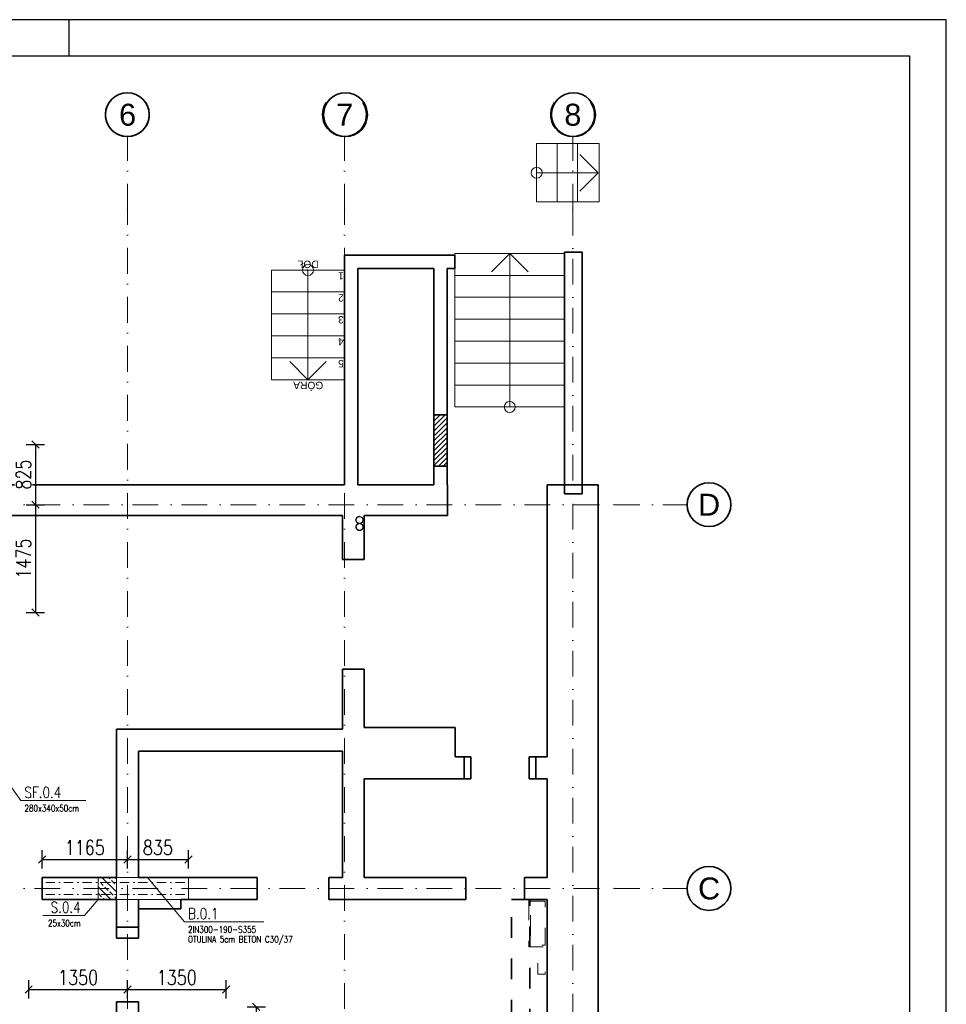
# Model space of a CAD drawing. Header units: millimetres. Extents: x -62590 to 46238, y 147773 to 522018.
# Tile 93 of 93: x 33565 to 46238, y 508548 to 522018. Entities that reach past the tile are written whole.
import ezdxf
from ezdxf.enums import TextEntityAlignment as Align

# ---------------------------------------------------------------- set-up
doc = ezdxf.new("R2010")
doc.units = ezdxf.units.MM
for name, pattern in [('DASHDOT', [25.4, 12.7, -6.35, 0, -6.35]), ('Kropki i Kreski', [6.702778, 3.527778, -1.763889, 0, -1.411111]), ('Przerywana', [5.644444, 2.822222, -2.822222])]:
    doc.linetypes.add(name, pattern=pattern)
for name, color, linetype in [('!PB_Ramka', 7, 'Continuous'), ('!PB_Wyburzenia', 251, 'Do wyburzenia'), ('e-cad_cienkie', 1, 'Continuous'), ('e-cad_kontur', 2, 'Continuous'), ('e-cad_opisy', 7, 'Continuous'), ('e-cad_wymiary', 1, 'Continuous'), ('e-cad_wypelnienia', 254, 'Continuous'), ('Konstrukcja - Belki', 252, 'Continuous'), ('Konstrukcja - Siatka mod', 9, 'Continuous'), ('Konstrukcja - Ściany nośne wew..P', 7, 'Continuous'), ('Konstrukcja - Ściany zewnętrzne', 7, 'Continuous'), ('PIONY INST', 252, 'Continuous')]:
    doc.layers.add(name, color=color, linetype=linetype)
doc.layers.add('KONSTRUKCJA', color=3, linetype='Continuous', lineweight=0)
doc.styles.add('e-cad_1', font='simplex.shx', dxfattribs={"width": 0.8})
doc.styles.get("Standard").update_dxf_attribs({"font": 'arial.ttf'})
doc.styles.add('STYL_AUTOMATYCZNY_1', font='arialbd.ttf')
doc.linetypes.add('Do wyburzenia', pattern='A,1.7,["/",Standard,S=1,R=10,X=-0.195,Y=-0.57],-0.5,["",Standard,S=1,R=10,X=-0.195,Y=-0.57],1.7', length=3.9)
doc.dimstyles.new('e-cad_1_100_[mm]', dxfattribs={"dimscale": 100, "dimtxt": 2, "dimasz": 1, "dimexe": 1.25, "dimexo": 0.625, "dimtad": 1, "dimdec": 0, "dimrnd": 1, "dimzin": 1, "dimtxsty": 'e-cad_1', "dimblk": 'OBLIQUE', "dimcen": 2.5, "dimclrd": 8, "dimclre": 8, "dimclrt": 1, "dimadec": 0, "dimazin": 0, "dimtfac": 1, "dimtix": 1, "dimtmove": 1, "dimatfit": 3, "dimfxl": 1.25, "dimfxlon": 1, "dimtfill": 1, "dimarcsym": 0})

# ---------------------------------------------------------------- blocks, each defined once
blk = doc.blocks.new('Rysunek_1_1 - ProBuild')
at = {"layer": 'e-cad_wypelnienia', "ltscale": 10}
h = blk.add_hatch(dxfattribs=at)
h.set_pattern_fill('ANSI31', color=256, scale=15, style=0)
h.set_pattern_definition([(45, (-22627.56, -458760.47), (-33.6759605, 33.6759605), [])])
h.paths.add_polyline_path([(25142, 13309), (25322, 13309), (25322, 14009), (25142, 14009)])
at = {"layer": '!PB_Wyburzenia', "lineweight": 18, "ltscale": 30}
for p, q in [((22920, 15990), (23920, 15990)), ((22920, 15690), (22920, 15990)), ((23420, 15990), (23420, 15690)), ((23920, 15990), (23920, 15690)), ((23920, 15690), (22920, 15690)), ((22920, 15690), (23920, 15690)), ((22920, 15390), (22920, 15690)), ((23420, 15690), (23420, 14790)), ((23920, 15690), (23920, 15390)), ((23920, 15390), (22920, 15390)), ((22920, 15390), (23920, 15390)), ((22920, 15090), (22920, 15390)), ((23920, 15390), (23920, 15090)), ((23920, 15090), (22920, 15090)), ((22920, 15090), (23920, 15090)), ((22920, 14790), (22920, 15090)), ((23920, 15090), (23920, 14790)), ((23920, 14790), (22920, 14790)), ((22920, 14790), (23920, 14790)), ((22920, 14490), (22920, 14790)), ((23170, 14740), (23420, 14490)), ((23420, 14790), (23420, 14490)), ((23420, 14490), (23670, 14740)), ((23920, 14790), (23920, 14490)), ((23920, 14490), (22920, 14490))]:
    blk.add_line(p, q, dxfattribs=at)
at = {"layer": '!PB_Wyburzenia', "lineweight": 35, "ltscale": 40, "flags": 128}
for points in [[(25646, 9330), (25558, 9330)], [(25646, 9330), (25646, 9030)], [(26538, 9330), (26446, 9330)], [(26446, 9030), (26446, 9330)], [(25558, 9030), (25646, 9030)], [(26446, 9030), (26538, 9030)], [(20800, 7000), (20800, 6850)], [(21100, 6850), (21100, 7000)], [(21100, 6850), (20800, 6850)], [(20800, 5980), (20800, 5800)], [(20800, 5980), (21100, 5980)], [(21100, 5800), (21100, 5980)]]:
    blk.add_lwpolyline(points, dxfattribs=at)
at = {"layer": '!PB_Wyburzenia', "lineweight": 18, "ltscale": 30}
for start, end in [(0, 180), (180, 0)]:
    blk.add_arc((23420, 15990), 75, start, end, dxfattribs=at)
at = {"color": 252, "linetype": 'Continuous', "lineweight": 13, "ltscale": 100}
for p, q in [((26547, 16921), (26547, 17721)), ((26547, 17721), (26827, 17721)), ((26827, 17721), (26827, 16921)), ((26827, 16921), (26827, 17721)), ((26827, 17721), (27107, 17721)), ((27107, 17721), (27107, 16921)), ((27107, 16921), (27107, 17721)), ((27107, 17721), (27387, 17721)), ((27387, 17721), (27402, 17721)), ((27402, 17721), (27402, 16921)), ((27387, 17321), (27137, 17571)), ((26547, 17321), (26827, 17321)), ((26827, 17321), (27107, 17321)), ((27107, 17321), (27387, 17321)), ((27137, 17071), (27387, 17321)), ((26827, 16921), (26547, 16921)), ((27107, 16921), (26827, 16921)), ((27387, 16921), (27107, 16921)), ((27402, 16921), (27387, 16921))]:
    blk.add_line(p, q, dxfattribs=at)
at = {"color": 252, "linetype": 'Continuous', "lineweight": 18, "ltscale": 100}
for p, q in [((26930, 16217), (25430, 16217)), ((25430, 16217), (25430, 15917)), ((25930, 15967), (26180, 16217)), ((26180, 15917), (26180, 16217)), ((26180, 16217), (26430, 15967)), ((26930, 15917), (26930, 16217)), ((26930, 15917), (25430, 15917)), ((25430, 15917), (25430, 15617)), ((25430, 15917), (26930, 15917)), ((26180, 14417), (26180, 15917)), ((26930, 15617), (26930, 15917)), ((26930, 15617), (25430, 15617)), ((25430, 15617), (25430, 15317)), ((25430, 15617), (26930, 15617)), ((26930, 15317), (26930, 15617)), ((26930, 15317), (25430, 15317)), ((25430, 15317), (25430, 15017)), ((25430, 15317), (26930, 15317)), ((26930, 15017), (26930, 15317)), ((26930, 15017), (25430, 15017)), ((25430, 15017), (25430, 14717)), ((25430, 15017), (26930, 15017)), ((26930, 14717), (26930, 15017)), ((26930, 14717), (25430, 14717)), ((25430, 14717), (25430, 14417)), ((25430, 14717), (26930, 14717)), ((26930, 14417), (26930, 14717)), ((26930, 14417), (25430, 14417)), ((25430, 14417), (25430, 14117)), ((25430, 14417), (26930, 14417)), ((26180, 14117), (26180, 14417)), ((26930, 14117), (26930, 14417)), ((25430, 14117), (26930, 14117))]:
    blk.add_line(p, q, dxfattribs=at)
at = {"color": 7, "linetype": 'Continuous', "lineweight": 35, "ltscale": 100, "flags": 128}
blk.add_lwpolyline([(22726, 7680), (22726, 7380)], dxfattribs=at)
at = {"color": 252, "linetype": 'Continuous', "lineweight": 13, "ltscale": 100}
for start, end in [(90, 270), (270, 90)]:
    blk.add_arc((26547, 17321), 75, start, end, dxfattribs=at)
at = {"color": 252, "linetype": 'Continuous', "lineweight": 18, "ltscale": 100}
for start, end in [(0, 180), (180, 0)]:
    blk.add_arc((26180, 14117), 75, start, end, dxfattribs=at)
at = {"layer": 'e-cad_kontur', "linetype": 'Continuous', "lineweight": 35, "ltscale": 100, "flags": 128}
for points in [[(25142, 14009), (25142, 13309)], [(25322, 13309), (25322, 14009)]]:
    blk.add_lwpolyline(points, dxfattribs=at)
at = {"layer": 'e-cad_kontur', "ltscale": 10}
blk.add_lwpolyline([(25142, 13309), (25322, 13309), (25322, 14009), (25142, 14009)], close=True, dxfattribs=at)
at = {"layer": 'Konstrukcja - Belki', "linetype": 'Przerywana', "lineweight": 35, "ltscale": 100}
for p, q in [((26205, 644), (26205, 7380)), ((26455, 7380), (26205, 7380)), ((26455, 519), (26455, 7380))]:
    blk.add_line(p, q, dxfattribs=at)
at = {"layer": 'Konstrukcja - Siatka mod', "linetype": 'Kropki i Kreski', "lineweight": 13, "ltscale": 100}
for p, q in [((20950, 16815), (20950, 17815)), ((23920, 16815), (23920, 17815)), ((27040, 16815), (27040, 17815)), ((20950, -150), (20950, 16815)), ((23920, -150), (23920, 16815)), ((27040, 16815), (27040, -150)), ((-3115, 12780), (27604, 12780)), ((27604, 12780), (28604, 12780)), ((-3115, 7530), (27604, 7530)), ((27604, 7530), (28604, 7530))]:
    blk.add_line(p, q, dxfattribs=at)
at = {"layer": 'Konstrukcja - Siatka mod', "linetype": 'Continuous', "lineweight": 35, "ltscale": 100}
for centre in [(20950, 18115), (23933, 18115), (27051, 18115), (28904, 12780), (28904, 7530)]:
    blk.add_circle(centre, 300, dxfattribs=at)
for centre in [(20950, 18115), (23920, 18115), (27040, 18115)]:
    blk.add_arc(centre, 300, 146.5921, 33.4079, dxfattribs=at)
at = {"layer": 'Konstrukcja - Siatka mod', "color": 7, "linetype": 'Kropki i Kreski', "lineweight": 13, "ltscale": 100}
for p in [(20950, 16815), (20950, 16815), (23920, 16815), (23920, 16815), (27040, 16815), (27040, 16815), (27604, 12780), (27604, 12780), (27604, 7530), (27604, 7530)]:
    blk.add_point(p, dxfattribs=at)
at = {"layer": 'Konstrukcja - Ściany nośne wew..P', "color": 252, "linetype": 'Continuous', "lineweight": 35, "ltscale": 100}
for p, q in [((23890, 12031), (24190, 12031)), ((23890, 10531), (24190, 10531)), ((25558, 9330), (25558, 9215)), ((26538, 9330), (26538, 9215)), ((25558, 9215), (25558, 9030)), ((26538, 9215), (26538, 9030)), ((19785, 7680), (19785, 7380)), ((25581, 7380), (25581, 7680)), ((26381, 7380), (26381, 7680)), ((20800, 7000), (21100, 7000))]:
    blk.add_line(p, q, dxfattribs=at)
at = {"layer": 'Konstrukcja - Ściany nośne wew..P', "color": 252, "linetype": 'Continuous', "lineweight": 35, "ltscale": 100, "flags": 128}
for points in [[(23890, 12630), (23890, 12031)], [(24190, 12031), (24190, 12630)], [(23890, 10531), (23890, 9710)], [(24190, 9730), (24190, 10531)], [(20800, 9710), (20800, 9410)], [(23890, 9710), (20800, 9710)], [(25435, 9730), (24190, 9730)], [(25435, 9330), (25435, 9730)], [(20800, 9410), (20800, 7680)], [(21100, 9410), (23890, 9410)], [(21100, 7680), (21100, 9410)], [(23890, 9410), (23890, 7680)], [(25558, 9330), (25435, 9330)], [(26690, 9330), (26538, 9330)], [(24190, 7680), (24190, 9030)], [(24190, 9030), (25435, 9030)], [(25435, 9030), (25558, 9030)], [(26538, 9030), (26690, 9030)], [(20800, 7680), (19785, 7680)], [(21680, 7680), (21100, 7680)], [(22726, 7680), (21680, 7680)], [(22726, 7680), (22726, 7380)], [(23890, 7680), (23706, 7680)], [(23706, 7380), (23706, 7680)], [(23706, 7380), (23706, 7680)], [(25581, 7680), (24190, 7680)], [(26690, 7680), (26381, 7680)], [(19785, 7380), (20800, 7380)], [(20800, 7380), (20800, 7000)], [(20800, 7380), (20800, 7240)], [(21100, 7000), (21100, 7380)], [(21100, 7240), (21100, 7380)], [(21100, 7380), (21100, 7250)], [(21680, 7380), (22726, 7380)], [(21680, 7250), (21680, 7380)], [(23706, 7380), (25581, 7380)], [(26381, 7380), (26690, 7380)], [(21100, 7250), (21680, 7250)]]:
    blk.add_lwpolyline(points, dxfattribs=at)
at = {"layer": 'Konstrukcja - Ściany zewnętrzne', "color": 252, "linetype": 'Continuous', "lineweight": 35, "ltscale": 100}
for p, q in [((25430, 16193), (25430, 16043)), ((26930, 16193), (26930, 16043)), ((25430, 16043), (25430, 16013)), ((26930, 16043), (26930, 16013)), ((25142, 14009), (25322, 14009)), ((25142, 13309), (25322, 13309))]:
    blk.add_line(p, q, dxfattribs=at)
at = {"layer": 'Konstrukcja - Ściany zewnętrzne', "color": 252, "linetype": 'Continuous', "lineweight": 35, "ltscale": 100, "flags": 128}
for points in [[(23920, 16193), (23920, 16013)], [(25430, 16193), (23920, 16193)], [(27170, 16233), (26930, 16233)], [(26930, 16233), (26930, 16193)], [(27170, 12930), (27170, 16233)], [(23920, 16013), (23920, 13050)], [(24100, 16013), (25142, 16013)], [(24100, 13050), (24100, 16013)], [(25142, 16013), (25142, 14009)], [(25322, 16013), (25430, 16013)], [(25322, 14009), (25322, 16013)], [(26930, 16013), (26930, 12930)], [(25142, 13309), (25142, 13050)], [(25322, 13050), (25322, 13309)], [(23920, 13050), (18050, 13050)], [(25142, 13050), (24100, 13050)], [(25330, 13050), (25322, 13050)], [(25330, 13050), (25330, 12630)], [(25330, 13050), (25330, 12630)], [(27390, 13050), (26690, 13050)], [(26690, 12630), (26690, 13050)], [(26690, 12630), (26690, 13050)], [(27390, -270), (27390, 13050)], [(26930, 12930), (27170, 12930)], [(18050, 12630), (23890, 12630)], [(24190, 12630), (25330, 12630)], [(26690, 12630), (26690, 9330)], [(26690, 9030), (26690, 7680)], [(26690, 7380), (26690, 150)]]:
    blk.add_lwpolyline(points, dxfattribs=at)
at = {"layer": 'PIONY INST', "linetype": 'Przerywana', "lineweight": 20, "ltscale": 100, "flags": 128}
for points in [[(24125, 12621, 0.414214), (24075, 12571, 0.414214), (24125, 12521, 0.414214), (24175, 12571, 0.414214)], [(24125, 12616, -1), (24125, 12526, -1)], [(24125, 12526, 0.414214), (24075, 12476, 0.414214), (24125, 12426, 0.414214), (24175, 12476, 0.414214)], [(24125, 12521, -1), (24125, 12431, -1)]]:
    blk.add_lwpolyline(points, format="xyb", close=True, dxfattribs=at)
for points in [[(26440, 7380), (26440, 6730), (26690, 6730), (26690, 7380)], [(26465, 7355), (26665, 7355), (26665, 6755), (26465, 6755)], [(26565, 6509), (26565, 6359), (26665, 6359), (26665, 6509)]]:
    blk.add_lwpolyline(points, close=True, dxfattribs=at)
at = {"layer": '!PB_Wyburzenia', "lineweight": 15, "ltscale": 30, "char_height": 100, "attachment_point": 6, "rotation": 180, "style": 'STYL_AUTOMATYCZNY_1'}
for s, insert in [('\\A1;{\\pqr;\\fArial|b0|i0|c238|p0;\\W1.000000;DÓŁ}', (23279, 16069)), ('\\A1;{\\pqr;\\fArial|b0|i0|c238|p0;\\W1.000000;1}', (23832, 15909)), ('\\A1;{\\pqr;\\fArial|b0|i0|c238|p0;\\W1.000000;2}', (23832, 15609)), ('\\A1;{\\pqr;\\fArial|b0|i0|c238|p0;\\W1.000000;3}', (23832, 15310)), ('\\A1;{\\pqr;\\fArial|b0|i0|c238|p0;\\W1.000000;4}', (23832, 15009)), ('\\A1;{\\pqr;\\fArial|b0|i0|c238|p0;\\W1.000000;5}', (23832, 14710)), ('\\A1;{\\pqr;\\fArial|b0|i0|c238|p0;\\W1.000000;GÓRA}', (23218, 14412))]:
    blk.add_mtext(s, dxfattribs=dict(at, insert=insert))
at = {"layer": 'Konstrukcja - Siatka mod', "color": 7, "linetype": 'Continuous', "lineweight": 13, "char_height": 300, "attachment_point": 1, "style": 'e-cad_1'}
for s, insert in [('\\A1;{\\pql;\\pt0;\\fArial|b0|i0|c238|p0;\\W1.000000;6}', (20836, 18265)), ('\\A1;{\\pql;\\pt0;\\fArial|b0|i0|c238|p0;\\W1.000000;7}', (23806, 18265)), ('\\A1;{\\pql;\\pt0;\\fArial|b0|i0|c238|p0;\\W1.000000;8}', (26926, 18265)), ('\\A1;{\\pql;\\pt0;\\fArial|b0|i0|c238|p0;\\W1.000000;D}', (28755, 12930)), ('\\A1;{\\pql;\\pt0;\\fArial|b0|i0|c238|p0;\\W1.000000;C}', (28755, 7680))]:
    blk.add_mtext(s, dxfattribs=dict(at, insert=insert))
blk = doc.blocks.new('Opis - Stopy fundamentowe')
at = {"layer": 'e-cad_opisy', "color": 0, "ltscale": 0.04, "style": 'e-cad_1', "width": 0.8}
for tag, p, height, flags in [('SF - NAZWA', (0.5, 0.5), 3, 8), ('SF - PRZEKRÓJ', (0.5, -3), 2, 4)]:
    blk.add_attdef(tag, p, '', height=height, dxfattribs=dict(at, flags=flags))
blk = doc.blocks.new('*U4')
at = {"layer": 'e-cad_opisy', "color": 8, "ltscale": 0.4}
for points in [[(0, 0), (450, 0), (450, 297), (25, 297), (25, 297), (0, 297), (0, 0)], [(330, 297), (330, 292)]]:
    blk.add_lwpolyline(points, dxfattribs=at)
at = {"layer": 'e-cad_opisy', "color": 3, "ltscale": 0.4}
blk.add_lwpolyline([(30, 5), (445, 5), (445, 292), (30, 292), (30, 5)], dxfattribs=at)
blk = doc.blocks.new('_Oblique')
at = {"color": 0, "linetype": 'ByBlock', "lineweight": -2}
blk.add_line((-0.5, -0.5), (0.5, 0.5), dxfattribs=at)
blk = doc.blocks.new('*D419')
at = {"layer": 'Defpoints', "color": 0, "ltscale": 40}
for p in [(33338, 516208), (33491, 515383), (33781, 515383)]:
    blk.add_point(p, dxfattribs=at)
at = {"layer": 'e-cad_wymiary', "color": 8, "linetype": 'ByBlock', "lineweight": -2, "ltscale": 40}
for p, q in [((33656, 516208), (33906, 516208)), ((33781, 516208), (33781, 515383)), ((33656, 515383), (33906, 515383))]:
    blk.add_line(p, q, dxfattribs=at)
at = {"layer": 'e-cad_wymiary', "color": 8, "lineweight": -2, "ltscale": 40, "xscale": 100, "yscale": 100, "zscale": 100}
for p, rotation in [((33781, 516208), 90), ((33781, 515383), 270)]:
    blk.add_blockref('_Oblique', p, dxfattribs=dict(at, rotation=rotation))
at = {"layer": 'e-cad_wymiary', "color": 1, "ltscale": 40, "insert": (33618, 515795), "char_height": 200, "attachment_point": 5, "rotation": 90, "style": 'e-cad_1', "bg_fill": 3, "box_fill_scale": 1.1, "bg_fill_color": 257, "bg_fill_transparency": 0}
blk.add_mtext('825', dxfattribs=at)
blk = doc.blocks.new('*D420')
at = {"layer": 'Defpoints', "color": 0, "ltscale": 40}
for p in [(33491, 515383), (33338, 513908), (33781, 513908)]:
    blk.add_point(p, dxfattribs=at)
at = {"layer": 'e-cad_wymiary', "color": 8, "linetype": 'ByBlock', "lineweight": -2, "ltscale": 40}
for p, q in [((33656, 515383), (33906, 515383)), ((33781, 515383), (33781, 513908)), ((33656, 513908), (33906, 513908))]:
    blk.add_line(p, q, dxfattribs=at)
at = {"layer": 'e-cad_wymiary', "color": 8, "lineweight": -2, "ltscale": 40, "xscale": 100, "yscale": 100, "zscale": 100}
for p, rotation in [((33781, 515383), 90), ((33781, 513908), 270)]:
    blk.add_blockref('_Oblique', p, dxfattribs=dict(at, rotation=rotation))
at = {"layer": 'e-cad_wymiary', "color": 1, "ltscale": 40, "insert": (33618, 514645), "char_height": 200, "attachment_point": 5, "rotation": 90, "style": 'e-cad_1', "bg_fill": 3, "box_fill_scale": 1.1, "bg_fill_color": 257, "bg_fill_transparency": 0}
blk.add_mtext('1475', dxfattribs=at)
blk = doc.blocks.new('*D427')
at = {"layer": 'Defpoints', "color": 0, "ltscale": 40}
for p in [(35038, 510530), (33873, 510283), (35038, 510283)]:
    blk.add_point(p, dxfattribs=at)
at = {"layer": 'e-cad_wymiary', "color": 8, "linetype": 'ByBlock', "lineweight": -2, "ltscale": 40}
for p, q in [((33873, 510405), (33873, 510655)), ((35038, 510405), (35038, 510655)), ((33873, 510530), (35038, 510530))]:
    blk.add_line(p, q, dxfattribs=at)
at = {"layer": 'e-cad_wymiary', "color": 8, "lineweight": -2, "ltscale": 40, "xscale": 100, "yscale": 100, "zscale": 100, "rotation": 180}
blk.add_blockref('_Oblique', (33873, 510530), dxfattribs=at)
at = {"layer": 'e-cad_wymiary', "color": 8, "lineweight": -2, "ltscale": 40, "xscale": 100, "yscale": 100, "zscale": 100}
blk.add_blockref('_Oblique', (35038, 510530), dxfattribs=at)
at = {"layer": 'e-cad_wymiary', "color": 1, "ltscale": 40, "insert": (34455, 510692), "char_height": 200, "attachment_point": 5, "style": 'e-cad_1', "bg_fill": 3, "box_fill_scale": 1.1, "bg_fill_color": 257, "bg_fill_transparency": 0}
blk.add_mtext('1165', dxfattribs=at)
blk = doc.blocks.new('*D428')
at = {"layer": 'Defpoints', "color": 0, "ltscale": 40}
for p in [(35873, 510530), (35038, 510283), (35873, 510283)]:
    blk.add_point(p, dxfattribs=at)
at = {"layer": 'e-cad_wymiary', "color": 8, "linetype": 'ByBlock', "lineweight": -2, "ltscale": 40}
for p, q in [((35038, 510405), (35038, 510655)), ((35873, 510405), (35873, 510655)), ((35038, 510530), (35873, 510530))]:
    blk.add_line(p, q, dxfattribs=at)
at = {"layer": 'e-cad_wymiary', "color": 8, "lineweight": -2, "ltscale": 40, "xscale": 100, "yscale": 100, "zscale": 100, "rotation": 180}
blk.add_blockref('_Oblique', (35038, 510530), dxfattribs=at)
at = {"layer": 'e-cad_wymiary', "color": 8, "lineweight": -2, "ltscale": 40, "xscale": 100, "yscale": 100, "zscale": 100}
blk.add_blockref('_Oblique', (35873, 510530), dxfattribs=at)
at = {"layer": 'e-cad_wymiary', "color": 1, "ltscale": 40, "insert": (35455, 510692), "char_height": 200, "attachment_point": 5, "style": 'e-cad_1', "bg_fill": 3, "box_fill_scale": 1.1, "bg_fill_color": 257, "bg_fill_transparency": 0}
blk.add_mtext('835', dxfattribs=at)
blk = doc.blocks.new('*D429')
at = {"layer": 'Defpoints', "color": 0, "ltscale": 40}
for p in [(35038, 508752), (33688, 508513), (35038, 508513)]:
    blk.add_point(p, dxfattribs=at)
at = {"layer": 'e-cad_wymiary', "color": 8, "linetype": 'ByBlock', "lineweight": -2, "ltscale": 40}
for p, q in [((33688, 508627), (33688, 508877)), ((33688, 508752), (35038, 508752)), ((35038, 508627), (35038, 508877))]:
    blk.add_line(p, q, dxfattribs=at)
at = {"layer": 'e-cad_wymiary', "color": 8, "lineweight": -2, "ltscale": 40, "xscale": 100, "yscale": 100, "zscale": 100, "rotation": 180}
blk.add_blockref('_Oblique', (33688, 508752), dxfattribs=at)
at = {"layer": 'e-cad_wymiary', "color": 8, "lineweight": -2, "ltscale": 40, "xscale": 100, "yscale": 100, "zscale": 100}
blk.add_blockref('_Oblique', (35038, 508752), dxfattribs=at)
at = {"layer": 'e-cad_wymiary', "color": 1, "ltscale": 40, "insert": (34363, 508915), "char_height": 200, "attachment_point": 5, "style": 'e-cad_1', "bg_fill": 3, "box_fill_scale": 1.1, "bg_fill_color": 257, "bg_fill_transparency": 0}
blk.add_mtext('1350', dxfattribs=at)
blk = doc.blocks.new('*D430')
at = {"layer": 'Defpoints', "color": 0, "ltscale": 40}
for p in [(36388, 508752), (35038, 508513), (36388, 508513)]:
    blk.add_point(p, dxfattribs=at)
at = {"layer": 'e-cad_wymiary', "color": 8, "linetype": 'ByBlock', "lineweight": -2, "ltscale": 40}
for p, q in [((35038, 508627), (35038, 508877)), ((35038, 508752), (36388, 508752)), ((36388, 508627), (36388, 508877))]:
    blk.add_line(p, q, dxfattribs=at)
at = {"layer": 'e-cad_wymiary', "color": 8, "lineweight": -2, "ltscale": 40, "xscale": 100, "yscale": 100, "zscale": 100, "rotation": 180}
blk.add_blockref('_Oblique', (35038, 508752), dxfattribs=at)
at = {"layer": 'e-cad_wymiary', "color": 8, "lineweight": -2, "ltscale": 40, "xscale": 100, "yscale": 100, "zscale": 100}
blk.add_blockref('_Oblique', (36388, 508752), dxfattribs=at)
at = {"layer": 'e-cad_wymiary', "color": 1, "ltscale": 40, "insert": (35713, 508915), "char_height": 200, "attachment_point": 5, "style": 'e-cad_1', "bg_fill": 3, "box_fill_scale": 1.1, "bg_fill_color": 257, "bg_fill_transparency": 0}
blk.add_mtext('1350', dxfattribs=at)
blk = doc.blocks.new('*D431')
at = {"layer": 'Defpoints', "color": 0, "ltscale": 40}
for p in [(36388, 508513), (36388, 507653), (36801, 507653)]:
    blk.add_point(p, dxfattribs=at)
at = {"layer": 'e-cad_wymiary', "color": 8, "linetype": 'ByBlock', "lineweight": -2, "ltscale": 40}
for p, q in [((36676, 508513), (36926, 508513)), ((36801, 508513), (36801, 507653)), ((36676, 507653), (36926, 507653))]:
    blk.add_line(p, q, dxfattribs=at)
at = {"layer": 'e-cad_wymiary', "color": 8, "lineweight": -2, "ltscale": 40, "xscale": 100, "yscale": 100, "zscale": 100}
for p, rotation in [((36801, 508513), 90), ((36801, 507653), 270)]:
    blk.add_blockref('_Oblique', p, dxfattribs=dict(at, rotation=rotation))
at = {"layer": 'e-cad_wymiary', "color": 1, "ltscale": 40, "insert": (36638, 508083), "char_height": 200, "attachment_point": 5, "rotation": 90, "style": 'e-cad_1', "bg_fill": 3, "box_fill_scale": 1.1, "bg_fill_color": 257, "bg_fill_transparency": 0}
blk.add_mtext('860', dxfattribs=at)

msp = doc.modelspace()

# ---------------------------------------------------------------- hatches: boundary and pattern name
at = {"layer": 'e-cad_wypelnienia', "linetype": 'Continuous', "lineweight": 0}
h = msp.add_hatch(dxfattribs=at)
h.set_pattern_fill('ANSI33', color=256, scale=20, angle=90)
h.set_pattern_definition([(135, (0, 32200), (-89.80256, -89.80256), []), (135, (0, 32289.8), (-89.80256, -89.80256), [63.5, -31.75])])
h.paths.add_polyline_path([(34638, 510282.7), (34638, 509982.7), (34888, 509982.7), (34888, 510282.7)])

# ---------------------------------------------------------------- linework, layer by layer
at = {"layer": 'e-cad_cienkie', "lineweight": 18}
for points in [[(34469.4, 511334.5), (33580.6, 511334.5), (33388, 511606.5)], [(36905.6, 509675.9), (35817, 509675.9), (35311.5, 510282.7)], [(33879.8, 509763.2), (34449.7, 509763.2), (34638, 509982.7)]]:
    msp.add_lwpolyline(points, dxfattribs=at)
at = {"layer": 'KONSTRUKCJA', "linetype": 'DASHDOT', "lineweight": 0, "ltscale": 10}
for p, q in [((35822.8, 510213.9), (33922.8, 510213.9)), ((35822.8, 510050.9), (33922.8, 510050.9))]:
    msp.add_line(p, q, dxfattribs=at)
at = {"layer": 'KONSTRUKCJA', "color": 2, "linetype": 'Continuous', "lineweight": 0}
for points in [[(33872.8, 509982.7), (35872.8, 509982.7), (35872.8, 510282.7), (33872.8, 510282.7)], [(34888, 509982.7), (34888, 510282.7), (34638, 510282.7), (34638, 509982.7)]]:
    msp.add_lwpolyline(points, close=True, dxfattribs=at)

# ---------------------------------------------------------------- block references
at = {"layer": '!PB_Ramka', "xscale": 100, "yscale": 100, "zscale": 100}
msp.add_blockref('*U4', (1238, 492317.6), dxfattribs=at)
at = {"layer": 'e-cad_cienkie', "ltscale": 10}
msp.add_blockref('Rysunek_1_1 - ProBuild', (14088, 502602.7), dxfattribs=at)
at = {"layer": 'e-cad_wymiary', "ltscale": 40}
ref = msp.add_blockref('Opis - Stopy fundamentowe', (33580.6, 511334.5), dxfattribs=dict(at, xscale=-50, yscale=50, zscale=50))
ref.add_attrib('SF - NAZWA', 'SF.0.4', (33630.6, 511371.2), dxfattribs={"layer": 'e-cad_opisy', "ltscale": 40, "height": 150, "style": 'e-cad_1', "width": 0.8, "flags": 8})
ref.add_attrib('SF - PRZEKRÓJ', '280x340x50cm', (33630.6, 511184.5), dxfattribs={"layer": 'e-cad_opisy', "ltscale": 40, "height": 90, "style": 'e-cad_1', "width": 0.8, "flags": 4})
ref = msp.add_blockref('Opis - Stopy fundamentowe', (34449.7, 509763.2), dxfattribs=dict(at, xscale=-50, yscale=50, zscale=50, rotation=359.9999999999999))
ref.add_attrib('SF - NAZWA', 'S.0.4', dxfattribs={"layer": 'e-cad_opisy', "ltscale": 40, "height": 150, "style": 'e-cad_1', "width": 0.8, "flags": 8}).set_placement((34399.7, 509799.9), align=Align.RIGHT)
ref.add_attrib('SF - PRZEKRÓJ', '25x30cm', dxfattribs={"layer": 'e-cad_opisy', "ltscale": 40, "height": 90, "style": 'e-cad_1', "width": 0.8, "flags": 4}).set_placement((34399.7, 509613.2), align=Align.RIGHT)
ref = msp.add_blockref('Opis - Stopy fundamentowe', (35817, 509675.9), dxfattribs=dict(at, xscale=-50, yscale=50, zscale=50))
ref.add_attrib('SF - NAZWA', 'B.0.1', (35867, 509712.6), dxfattribs={"layer": 'e-cad_opisy', "ltscale": 40, "height": 150, "style": 'e-cad_1', "width": 0.8, "flags": 8})
ref.add_attrib('SF - PRZEKRÓJ', '2IN300-190-S355', (35867, 509525.9), dxfattribs={"layer": 'e-cad_opisy', "ltscale": 40, "height": 90, "style": 'e-cad_1', "width": 0.8, "flags": 4})
ref = msp.add_blockref('Opis - Stopy fundamentowe', (35817, 509542.2), dxfattribs=dict(at, xscale=-50, yscale=50, zscale=50))
ref.add_attrib('SF - PRZEKRÓJ', 'OTULINA 5cm BETON C30/37', (35867, 509392.2), dxfattribs={"layer": 'e-cad_opisy', "ltscale": 40, "height": 90, "style": 'e-cad_1', "width": 0.8, "flags": 4})

# ---------------------------------------------------------------- next in the draw order: dimensions: what is measured, and where the dimension line sits
at = {"layer": 'e-cad_wymiary', "linetype": 'ByBlock', "ltscale": 40}
dim = msp.add_linear_dim(base=(33780.8, 515382.7), p1=(33338, 516207.7), p2=(33490.8, 515382.7), angle=90, dimstyle='e-cad_1_100_[mm]', dxfattribs=at)
dim.commit()
dim.dimension.update_dxf_attribs({"geometry": '*D419', "text_midpoint": (33618.3, 515795.2)})
for base, p1, p2, picture, middle in [((35038, 510529.8), (33872.8, 510282.7), (35038, 510282.7), '*D427', (34455.4, 510692.3)), ((35038.1, 508752.4), (33688.1, 508512.7), (35038.1, 508512.7), '*D429', (34363.1, 508914.9))]:
    dim = msp.add_linear_dim(base=base, p1=p1, p2=p2, dimstyle='e-cad_1_100_[mm]', dxfattribs=at)
    dim.commit()
    dim.dimension.update_dxf_attribs({"geometry": picture, "text_midpoint": middle})

# ---------------------------------------------------------------- next in the draw order: dimensions: what is measured, and where the dimension line sits
dim = msp.add_linear_dim(base=(33780.8, 513907.7), p1=(33490.8, 515382.7), p2=(33338, 513907.7), angle=90, dimstyle='e-cad_1_100_[mm]', dxfattribs=at)
dim.commit()
dim.dimension.update_dxf_attribs({"geometry": '*D420', "text_midpoint": (33618.3, 514645.2)})
for base, p1, p2, picture, middle in [((35872.8, 510529.8), (35038, 510282.7), (35872.8, 510282.7), '*D428', (35455.4, 510692.3)), ((36388.1, 508752.4), (35038.1, 508512.7), (36388.1, 508512.7), '*D430', (35713.1, 508914.9))]:
    dim = msp.add_linear_dim(base=base, p1=p1, p2=p2, dimstyle='e-cad_1_100_[mm]', dxfattribs=at)
    dim.commit()
    dim.dimension.update_dxf_attribs({"geometry": picture, "text_midpoint": middle})

# ---------------------------------------------------------------- next in the draw order: dimensions: what is measured, and where the dimension line sits
dim = msp.add_linear_dim(base=(36800.7, 507652.7), p1=(36388.1, 508512.7), p2=(36388.1, 507652.7), angle=90, dimstyle='e-cad_1_100_[mm]', dxfattribs=at)
dim.commit()
dim.dimension.update_dxf_attribs({"geometry": '*D431', "text_midpoint": (36638.2, 508082.7)})

doc.saveas('drawing.dxf')
